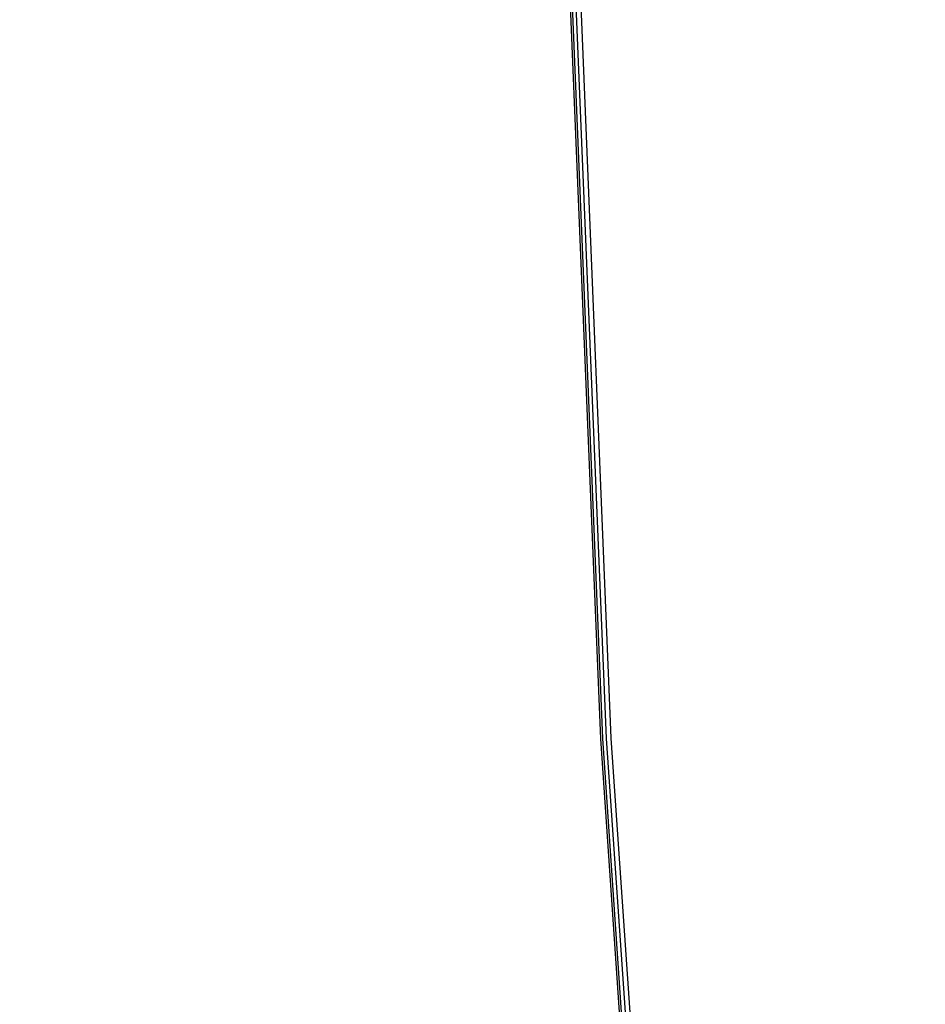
# Model space of a CAD drawing. Header units: millimetres. Extents: x -325 to 325, y -295 to 295.
# Tile 77 of 256: x -95.007 to -94.78, y -194.281 to -194.035. Entities that reach past the tile are written whole.
import ezdxf

# ---------------------------------------------------------------- set-up
doc = ezdxf.new("R2010")
doc.units = ezdxf.units.MM
doc.layers.add('Default', color=7, linetype='Continuous', true_color=0x000000)

msp = doc.modelspace()

# ---------------------------------------------------------------- linework, layer by layer
at = {"layer": 'Default', "extrusion": (-0.25, -0.433013, 0.866025)}
msp.add_lwpolyline([(41.49539, -100.68412), (41.47066, -102.11654), (41.39651, -103.54725), (41.27301, -104.97455), (41.10033, -106.39674), (40.87866, -107.81212), (40.60827, -109.21901), (40.28948, -110.61572), (39.92267, -112.0006), (39.50827, -113.37199), (39.04679, -114.72826), (38.53877, -116.0678), (37.98482, -117.389), (37.3856, -118.69029), (36.74182, -119.97013), (36.05424, -121.22698), (35.32369, -122.45936), (34.55105, -123.66578), (33.73722, -124.84481), (32.88318, -125.99505), (31.98995, -127.11513), (31.05859, -128.20371), (30.09021, -129.25949), (29.08596, -130.28122), (28.04705, -131.26768), (26.97471, -132.21769), (25.87022, -133.13013), (24.73489, -134.00389), (23.57008, -134.83795), (22.37717, -135.63131), (21.15759, -136.38302), (19.9128, -137.09218), (18.64426, -137.75796), (17.3535, -138.37956), (16.04206, -138.95623), (14.71149, -139.48729), (13.36339, -139.97212), (11.99935, -140.41012), (10.62101, -140.80078), (9.23001, -141.14363), (7.828, -141.43826), (6.41666, -141.68433), (4.99766, -141.88154), (3.57271, -142.02965), (2.14349, -142.12849), (0.71171, -142.17794), (-0.72093, -142.17794), (-2.15271, -142.12849), (-3.58193, -142.02965), (-5.00688, -141.88154), (-6.42588, -141.68433), (-7.83722, -141.43826), (-9.23923, -141.14363), (-10.63023, -140.80078), (-12.00857, -140.41012), (-13.37261, -139.97212), (-14.72071, -139.48729), (-16.05128, -138.95623), (-17.36272, -138.37956), (-18.65348, -137.75796), (-19.92202, -137.09218), (-21.16681, -136.38302), (-22.38639, -135.63131), (-23.5793, -134.83795), (-24.74411, -134.00389), (-25.87944, -133.13013), (-26.98393, -132.21769), (-28.05627, -131.26768), (-29.09518, -130.28122), (-30.09943, -129.25949), (-31.06781, -128.20371), (-31.99917, -127.11513), (-32.8924, -125.99505), (-33.74644, -124.84481), (-34.56027, -123.66578), (-35.33291, -122.45936), (-36.06346, -121.22698), (-36.75103, -119.97013), (-37.39482, -118.69029), (-37.99404, -117.389), (-38.54799, -116.0678), (-39.05601, -114.72826), (-39.51749, -113.37199), (-39.93189, -112.0006), (-40.2987, -110.61572), (-40.61749, -109.21901), (-40.88788, -107.81212), (-41.10955, -106.39674), (-41.28223, -104.97455), (-41.40573, -103.54725), (-41.47988, -102.11654), (-41.50461, -100.68412)], dxfattribs=at)
at = {"layer": 'Default'}
for points in [[(-92.50475, -210.6458), (-93.11605, -207.84418), (-93.63601, -205.06336), (-94.06748, -202.30689), (-94.41344, -199.57804), (-94.67697, -196.87983), (-94.86122, -194.21503), (-94.96939, -191.58614), (-95.00472, -188.99539), (-94.95861, -186.03579), (-94.81705, -183.0269), (-94.57523, -179.97216), (-94.22842, -176.8754), (-93.77198, -173.74092), (-93.20144, -170.57345)], [(-92.50426, -210.64568), (-93.11556, -207.84408), (-93.63551, -205.06328), (-94.06698, -202.30682), (-94.41294, -199.57798), (-94.67647, -196.87979), (-94.86072, -194.21501), (-94.96889, -191.58612), (-95.00422, -188.99539), (-94.95811, -186.03579), (-94.81654, -183.02691), (-94.57472, -179.97217), (-94.22791, -176.87542), (-93.77147, -173.74095), (-93.20094, -170.57348)], [(-92.50336, -210.64547), (-93.11465, -207.8439), (-93.6346, -205.06312), (-94.06606, -202.30669), (-94.41202, -199.57788), (-94.67555, -196.87971), (-94.85979, -194.21496), (-94.96796, -191.5861), (-95.00329, -188.99539), (-94.95718, -186.0358), (-94.81561, -183.02693), (-94.57379, -179.9722), (-94.22698, -176.87546), (-93.77054, -173.74099), (-93.2, -170.57354)], [(-92.50217, -210.64519), (-93.11345, -207.84366), (-93.63339, -205.06292), (-94.06485, -202.30651), (-94.41081, -199.57774), (-94.67433, -196.87961), (-94.85857, -194.21489), (-94.96674, -191.58607), (-95.00207, -188.99539), (-94.95596, -186.03581), (-94.81439, -183.02696), (-94.57257, -179.97224), (-94.22575, -176.87551), (-93.76931, -173.74105), (-93.19877, -170.57361)]]:
    msp.add_lwpolyline(points, dxfattribs=at)

doc.saveas('drawing.dxf')
